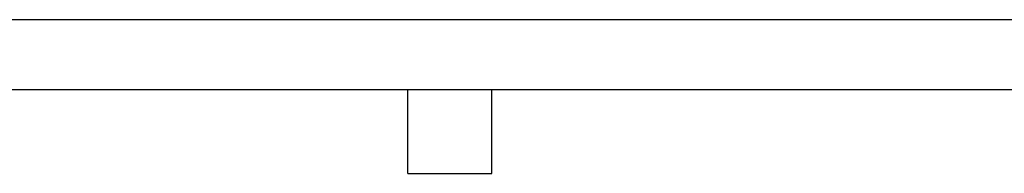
# Model space of a CAD drawing. Header units: millimetres. Extents: x 0 to 349, y 0 to 270.
# Tile 4 of 6: x 126 to 238, y 252 to 270. Entities that reach past the tile are written whole.
import ezdxf

# ---------------------------------------------------------------- set-up
doc = ezdxf.new("R2010")
doc.units = ezdxf.units.MM
doc.header["$LTSCALE"] = 1.25
doc.layers.add('TEXT', color=140, linetype='Continuous', lineweight=25)

msp = doc.modelspace()

# ---------------------------------------------------------------- linework, layer by layer
at = {"color": 7, "linetype": 'Continuous'}
msp.add_line((0, 269.88), (349.25, 269.88), dxfattribs=at)
at = {"layer": 'TEXT'}
for p, q in [((7.94, 261.94), (341.31, 261.94)), ((169.86, 252.41), (169.86, 261.94)), ((179.39, 252.41), (179.39, 261.94)), ((169.86, 252.41), (179.39, 252.41))]:
    msp.add_line(p, q, dxfattribs=at)

doc.saveas('drawing.dxf')
